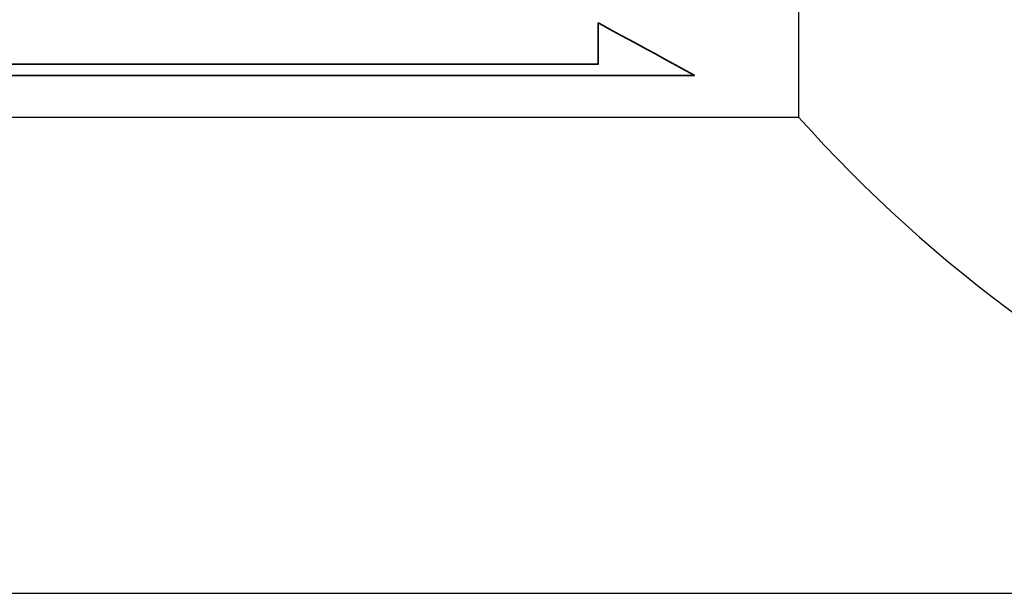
# Model space of a CAD drawing. Header units: millimetres. Extents: x 748 to 1024, y 329 to 423.
# Tile 41 of 49: x 953.13 to 956.23, y 353.03 to 354.84. Entities that reach past the tile are written whole.
import ezdxf

# ---------------------------------------------------------------- set-up
doc = ezdxf.new("R2010")
doc.units = ezdxf.units.MM
doc.header["$LTSCALE"] = 0.15
for name, color, linetype in [('DIM', 4, 'CONTINUOUS'), ('layer 1', 7, 'CONTINUOUS'), ('OUT', 3, 'CONTINUOUS')]:
    doc.layers.add(name, color=color, linetype=linetype)

# ---------------------------------------------------------------- blocks, each defined once
blk = doc.blocks.new('TBI MOTION logo(完整正式版)')
at = {"layer": 'layer 1', "color": 22, "lineweight": 35}
blk.add_open_spline([(75.90875, -9.47875), (75.90875, -9.47875), (75.90875, -12.28625), (75.90875, -12.28625), (75.90875, -12.28625), (75.90875, -12.28625), (75.90875, -12.47875), (75.90875, -12.47875), (75.90875, -12.47875), (75.90875, -12.47875), (75.71625, -12.47875), (75.71625, -12.47875), (75.71625, -12.47875), (75.71625, -12.47875), (-88.32875, -12.47875), (-88.32875, -12.47875), (-88.32875, -12.47875), (-88.32875, -12.47875), (-88.32875, -13.29375), (-88.32875, -13.29375), (-88.32875, -13.29375), (-88.32875, -13.29375), (82.89125, -13.29375), (82.89125, -13.29375), (82.89125, -13.29375), (82.89125, -13.29375), (75.90875, -9.47875), (75.90875, -9.47875)], degree=3, knots=[0, 0, 0, 0, 0.14285714, 0.14285714, 0.14285714, 0.14285715, 0.28571429, 0.28571429, 0.28571429, 0.2857143, 0.42857143, 0.42857143, 0.42857143, 0.42857144, 0.57142857, 0.57142857, 0.57142857, 0.57142858, 0.71428571, 0.71428571, 0.71428571, 0.71428572, 0.85714286, 0.85714286, 0.85714286, 0.85714287, 1, 1, 1, 1], dxfattribs=at)

msp = doc.modelspace()

# ---------------------------------------------------------------- linework, layer by layer
at = {"layer": 'OUT', "color": 7}
for p, q in [((955.5857, 356.0348), (955.5857, 354.5348)), ((945.0398, 354.5348), (955.5857, 354.5348)), ((945.0398, 353.0348), (972.8398, 353.0348))]:
    msp.add_line(p, q, dxfattribs=at)
msp.add_arc((958.9398, 357.5348), 4.5, 221.8103, 270, dxfattribs=at)

# ---------------------------------------------------------------- block references
at = {"layer": 'DIM', "color": 7, "xscale": 0.0433753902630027, "yscale": 0.0433753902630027, "zscale": 0.0433753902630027}
msp.add_blockref('TBI MOTION logo(完整正式版)', (951.6627, 355.2432), dxfattribs=at)

doc.saveas('drawing.dxf')
